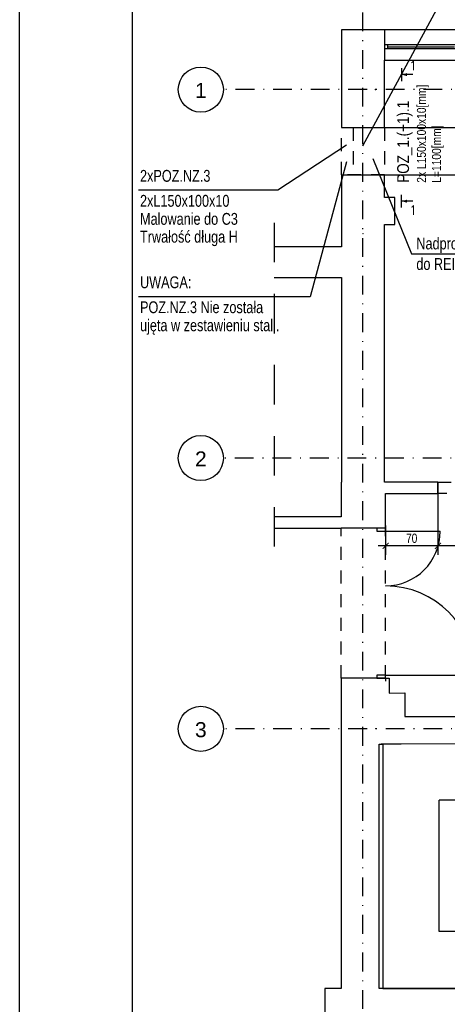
# Model space of a CAD drawing. Header units: metres. Extents: x -1437 to 3563, y -2228 to 2026.
# Tile 2 of 11: x -1437 to -868, y -907 to 403. Entities that reach past the tile are written whole.
import ezdxf
from ezdxf.enums import TextEntityAlignment as Align

# ---------------------------------------------------------------- set-up
doc = ezdxf.new("R2010")
doc.units = ezdxf.units.M
doc.header["$LTSCALE"] = 50
doc.header["$MEASUREMENT"] = 0
for name, pattern in [('DASHDOTX2', [1, 0.5, -0.25, 0, -0.25]), ('DO', [1, 0.5, -0.24, 0.02, -0.24]), ('DP', [0.63, 0.35, -0.28])]:
    doc.linetypes.add(name, pattern=pattern)
for name, color, linetype in [('A_osie', 7, 'Continuous'), ('A_ściany', 7, 'Continuous'), ('BS_odn', 1, 'Continuous'), ('BZ_lpd', 1, 'DP'), ('BZ_odn', 1, 'Continuous'), ('BZ_osd', 1, 'DO'), ('BZ_ram', 2, 'Continuous'), ('BZ_txg', 3, 'Continuous'), ('BZ_txs', 2, 'Continuous'), ('BZ_wym', 1, 'Continuous'), ('K3_projektowane nadproza', 150, 'DP'), ('k3_sciany istn', 1, 'DP')]:
    doc.layers.add(name, color=color, linetype=linetype)
doc.styles.add('BIKTS', font='bikromsw.shx', dxfattribs={"width": 0.85})
doc.styles.add('BIKWYM', font='bikromsw.shx', dxfattribs={"width": 0.8})
doc.styles.add('GENERATED_STYLE_1', font='arial.ttf')
doc.styles.add('ROMANC', font='ROMANC.SHX', dxfattribs={"width": 0.9})
doc.dimstyles.new('BS_BGR_50', dxfattribs={"dimscale": 0.5, "dimtxt": 25, "dimasz": 1.666667, "dimexe": 0, "dimexo": 0, "dimgap": 0, "dimtad": 0, "dimdec": 1, "dimrnd": 0.5, "dimzin": 9, "dimdsep": 46, "dimtxsty": 'BIKWYM', "dimblk": 'NONE', "dimcen": 0, "dimse1": 1, "dimse2": 1, "dimclrd": 256, "dimclre": 256, "dimclrt": 7, "dimadec": 0, "dimazin": 0, "dimtfac": 0.033333, "dimtdec": 1, "dimtmove": 0, "dimatfit": 3, "dimldrblk": 'NONE', "dimfxl": 1, "dimtvp": 0.8, "dimtolj": 1, "dimarcsym": 0})
doc.dimstyles.new('BZ_BGR_50', dxfattribs={"dimscale": 0.5, "dimtxt": 25, "dimasz": 1.666667, "dimexe": 0, "dimexo": 0, "dimgap": 0, "dimtad": 0, "dimdec": 1, "dimrnd": 0.5, "dimzin": 9, "dimdsep": 46, "dimtxsty": 'BIKWYM', "dimblk": 'NONE', "dimcen": 0, "dimse1": 1, "dimse2": 1, "dimclrd": 256, "dimclre": 256, "dimclrt": 7, "dimadec": 0, "dimazin": 0, "dimtfac": 0.033333, "dimtdec": 1, "dimtmove": 0, "dimatfit": 3, "dimldrblk": 'NONE', "dimfxl": 1, "dimtvp": 0.8, "dimtolj": 1, "dimarcsym": 0})
doc.dimstyles.new('BZ_KP_50', dxfattribs={"dimscale": 0.5, "dimtxt": 25, "dimasz": 16, "dimexe": 24, "dimexo": 0, "dimgap": 0, "dimtad": 0, "dimdec": 1, "dimrnd": 0.5, "dimzin": 9, "dimdsep": 46, "dimtxsty": 'BIKWYM', "dimblk": 'ARCHTICK', "dimblk1": 'ARCHTICK', "dimblk2": 'WYM-KP', "dimcen": 0, "dimdle": 20, "dimclrd": 256, "dimclre": 256, "dimclrt": 7, "dimadec": 0, "dimazin": 0, "dimtfac": 0.033333, "dimtdec": 1, "dimtmove": 0, "dimatfit": 3, "dimfxl": 1, "dimtvp": 0.8, "dimtfillclr": 256, "dimtolj": 1, "dimarcsym": 0})

# ---------------------------------------------------------------- blocks, each defined once
blk = doc.blocks.new('_ArchTick')
at = {"color": 0, "linetype": 'ByBlock', "const_width": 0.15}
blk.add_lwpolyline([(-0.5, -0.5), (0.5, 0.5)], dxfattribs=at)
blk = doc.blocks.new('*D238')
at = {"layer": 'BZ_wym', "lineweight": -2}
for p, q in [((-801, 249.2), (-801, 399.2)), ((-840, 389.2), (-789, 389.2)), ((-951.8, 259.2), (-789, 259.2))]:
    blk.add_line(p, q, dxfattribs=at)
at = {"layer": 'Defpoints', "color": 0}
for p in [(-840, 389.2), (-801, 389.2), (-951.8, 259.2)]:
    blk.add_point(p, dxfattribs=at)
at = {"layer": 'BZ_wym', "lineweight": -2, "xscale": 8, "yscale": 8, "zscale": 8}
for p, rotation in [((-801, 389.2), 90), ((-801, 259.2), 270)]:
    blk.add_blockref('_ArchTick', p, dxfattribs=dict(at, rotation=rotation))
at = {"layer": 'BZ_wym', "color": 7, "insert": (-811, 324.2), "char_height": 12.5, "attachment_point": 5, "rotation": 90, "style": 'BIKWYM'}
blk.add_mtext('\\A1;130', dxfattribs=at)
blk = doc.blocks.new('WYM-KP')
blk.add_hatch(color=256).paths.add_polyline_path([(-3, 0, 1), (3, 0, 1)])
blk.add_circle((0, 0), 3)
blk = doc.blocks.new('*D239')
at = {"layer": 'BZ_wym', "lineweight": -2}
for p, q in [((-801, 269.2), (-801, 186.2)), ((-951.8, 259.2), (-789, 259.2)), ((-951.8, 196.2), (-789, 196.2))]:
    blk.add_line(p, q, dxfattribs=at)
at = {"layer": 'Defpoints', "color": 0}
for p in [(-951.8, 259.2), (-951.8, 196.2), (-801, 196.2)]:
    blk.add_point(p, dxfattribs=at)
at = {"layer": 'BZ_wym', "lineweight": -2, "xscale": 8, "yscale": 8, "zscale": 8}
for p, rotation in [((-801, 259.2), 90), ((-801, 196.2), 270)]:
    blk.add_blockref('_ArchTick', p, dxfattribs=dict(at, rotation=rotation))
at = {"layer": 'BZ_wym', "color": 7, "insert": (-811, 227.7), "char_height": 12.5, "attachment_point": 5, "rotation": 90, "style": 'BIKWYM'}
blk.add_mtext('\\A1;63', dxfattribs=at)
blk = doc.blocks.new('ST2')
blk.add_line((13.8, 0), (0, 0))
blk.add_solid([(6.8, -1.9), (6.8, 1.9), (0, 0)])
blk = doc.blocks.new('eprzv')
blk.add_line((47.9, 0), (-47.9, 0))
at = {"xscale": 6, "yscale": 6, "zscale": 6, "rotation": 270}
blk.add_blockref('ST2', (0, 0), dxfattribs=at)
at = {"style": 'ROMANC'}
blk.add_attdef('PRZ', text='', height=70, rotation=270, dxfattribs=at).set_placement((32.1, -86), align=Align.CENTER)
blk = doc.blocks.new('_None')
blk = doc.blocks.new('*D258')
at = {"layer": 'BZ_wym', "lineweight": -2}
for p, q in [((-880.7, -227.5), (-880.7, -309)), ((-950.3, -269.8), (-950.3, -309)), ((-870.7, -297), (-960.3, -297))]:
    blk.add_line(p, q, dxfattribs=at)
at = {"layer": 'Defpoints', "color": 0}
for p in [(-880.7, -227.5), (-950.3, -269.8), (-950.3, -297)]:
    blk.add_point(p, dxfattribs=at)
at = {"layer": 'BZ_wym', "lineweight": -2, "xscale": 8, "yscale": 8, "zscale": 8, "rotation": 180}
blk.add_blockref('_ArchTick', (-950.3, -297), dxfattribs=at)
at = {"layer": 'BZ_wym', "lineweight": -2, "xscale": 8, "yscale": 8, "zscale": 8}
blk.add_blockref('_ArchTick', (-880.7, -297), dxfattribs=at)
at = {"layer": 'BZ_wym', "color": 7, "insert": (-915.5, -287), "char_height": 12.5, "attachment_point": 5, "style": 'BIKWYM'}
blk.add_mtext('\\A1;70', dxfattribs=at)
blk = doc.blocks.new('*D259')
at = {"layer": 'BZ_wym', "lineweight": -2}
for p, q in [((-880.7, -227.5), (-880.7, -309)), ((-805.7, -227.5), (-805.7, -309)), ((-795.7, -297), (-890.7, -297))]:
    blk.add_line(p, q, dxfattribs=at)
at = {"layer": 'Defpoints', "color": 0}
for p in [(-880.7, -227.5), (-805.7, -227.5), (-880.7, -297)]:
    blk.add_point(p, dxfattribs=at)
at = {"layer": 'BZ_wym', "lineweight": -2, "xscale": 8, "yscale": 8, "zscale": 8, "rotation": 180}
blk.add_blockref('_ArchTick', (-880.7, -297), dxfattribs=at)
at = {"layer": 'BZ_wym', "lineweight": -2, "xscale": 8, "yscale": 8, "zscale": 8}
blk.add_blockref('_ArchTick', (-805.7, -297), dxfattribs=at)
at = {"layer": 'BZ_wym', "color": 7, "insert": (-843.2, -287), "char_height": 12.5, "attachment_point": 5, "style": 'BIKWYM'}
blk.add_mtext('\\A1;75', dxfattribs=at)

msp = doc.modelspace()

# ---------------------------------------------------------------- linework, layer by layer
at = {"layer": 'A_osie', "color": 18, "linetype": 'DASHDOTX2', "lineweight": 5}
for p in [(-980.5, 117.9), (-980.5, 117.9), (-963.6, -180.3), (-963.6, -180.3), (-963.6, -540.3), (-963.6, -540.3)]:
    msp.add_point(p, dxfattribs=at)
at = {"layer": 'A_ściany', "linetype": 'Continuous', "flags": 128}
msp.add_lwpolyline([(-1008.9, -212.5), (-1009.3, -212.5)], dxfattribs=at)
at = {"layer": 'BZ_lpd', "ltscale": 3}
msp.add_line((-1098.4, 132.5), (-1098.4, -334.3), dxfattribs=at)
at = {"layer": 'BZ_odn'}
for points in [[(-1002.3, 235.9), (-1093.8, 175.8), (-1279, 175.8)], [(-1002.3, 213.6), (-1050.5, 34.3), (-1279, 34.3)]]:
    msp.add_lwpolyline(points, dxfattribs=at)
at = {"layer": 'BZ_osd'}
for p, q in [((-980.5, -1512.8), (-980.5, 496.8)), ((2925.1, 309.7), (-1166.1, 309.7)), ((2924.1, -180.3), (-1166.1, -180.3)), ((2925.1, -540.3), (-1166.1, -540.3))]:
    msp.add_line(p, q, dxfattribs=at)
at = {"layer": 'BZ_osd', "color": 7, "linetype": 'Continuous'}
for centre in [(-1196.1, 309.7), (-1196.1, -180.3), (-1196.1, -540.3)]:
    msp.add_circle(centre, 30, dxfattribs=at)
at = {"layer": 'BZ_ram', "color": 1}
msp.add_lwpolyline([(-1437.2, -2227.9), (-1437.2, 1972.1), (3562.8, 1972.1), (3562.8, -2227.9)], close=True, dxfattribs=at)
at = {"layer": 'BZ_ram'}
msp.add_lwpolyline([(-1287.2, -2202.9), (-1287.2, 1947.1), (3537.8, 1947.1), (3537.8, -2202.9)], close=True, dxfattribs=at)
at = {"layer": 'K3_projektowane nadproza', "linetype": 'DP'}
for points in [[(-1008.9, 259.2), (-951.8, 259.2), (-951.8, 196.2), (-1008.9, 196.2)], [(-880.7, -212.5), (-805.7, -212.5), (-805.7, -227.5), (-880.7, -227.5)]]:
    msp.add_lwpolyline(points, close=True, dxfattribs=at)
msp.add_lwpolyline([(-993.4, 259.2), (-993.4, 196.2)], dxfattribs=at)
at = {"layer": 'k3_sciany istn', "linetype": 'Continuous'}
for p, q in [((-951.8, 389.2), (-951.8, 348.7)), ((-668.5, 389.2), (-951.8, 389.2)), ((-668.5, 369.2), (-951.8, 369.2)), ((-951.8, 369.2), (-951.8, 364.2)), ((-947.8, 369.2), (-947.8, 364.2)), ((-947.8, 366.7), (-858.7, 366.7)), ((-951.8, 364.2), (-668.5, 364.2)), ((-951.8, 348.7), (-668.5, 348.7)), ((-1008.9, 259.2), (-951.8, 259.2)), ((-1008.9, 196.2), (-951.8, 196.2)), ((-964.8, 196.2), (-951.8, 196.2)), ((-880.7, -212.5), (-880.7, -227.5)), ((-950.2, -227.5), (-950.3, -227.5)), ((-961.8, -273.5), (-1009.3, -273.5)), ((-961.8, -273.5), (-1009.3, -273.5)), ((-950.3, -273.5), (-961.8, -273.5)), ((-961.8, -273.5), (-961.8, -277.5)), ((-950.3, -273.5), (-961.8, -273.5)), ((-950.3, -273.5), (-961.8, -273.5)), ((-950.3, -273.5), (-950.3, -269.8)), ((-950.3, -273.5), (-950.3, -269.8)), ((-950.3, -277.5), (-950.3, -273.5)), ((-961.8, -277.5), (-950.3, -277.5)), ((-950.3, -277.5), (-877.5, -277.5)), ((-950.3, -469.1), (-961.8, -469.1)), ((-961.8, -469.1), (-961.8, -473.1)), ((-950.3, -473.1), (-950.3, -469.1)), ((-950.3, -469.1), (-831.5, -469.1)), ((-1009.3, -473.1), (-1009.3, -476.8)), ((-961.8, -473.1), (-1009.3, -473.1)), ((-961.8, -473.1), (-1009.3, -473.1)), ((-1009.3, -473.1), (-1009.3, -476.8)), ((-950.3, -473.1), (-961.8, -473.1)), ((-961.8, -473.1), (-950.3, -473.1)), ((-950.3, -473.1), (-961.8, -473.1)), ((-950.3, -473.1), (-950.3, -476.8)), ((-950.3, -473.1), (-945.3, -473.1)), ((-950.3, -473.1), (-950.3, -476.8)), ((-945.3, -473.1), (-945.3, -492.7)), ((-945.3, -492.7), (-924.6, -492.6)), ((-924.6, -492.6), (-924.6, -524.1)), ((-924.6, -524.1), (-765.5, -523.8)), ((-958.8, -560.7), (-953.8, -560.7)), ((-929.5, -560.7), (-956.3, -560.7)), ((-953.8, -560.7), (-953.8, -885.4)), ((-765.4, -560.3), (-929.5, -560.7)), ((-401.8, -635), (-878.8, -635)), ((-878.8, -810), (-878.8, -635)), ((-669.2, -810), (-878.8, -810)), ((-1030.9, -885.4), (-1030.9, -939.1)), ((-953.8, -885.4), (-927.1, -885.4)), ((-927.1, -885.4), (-570.9, -885.4))]:
    msp.add_line(p, q, dxfattribs=at)
at = {"layer": 'k3_sciany istn', "linetype": 'DP'}
for p, q in [((-1009.3, -473.1), (-1009.3, -273.5)), ((-950.3, -473.1), (-950.3, -273.5))]:
    msp.add_line(p, q, dxfattribs=at)
at = {"layer": 'k3_sciany istn', "linetype": 'Continuous', "flags": 128}
for points in [[(-951.8, 389.2), (-1008.9, 389.2)], [(-1008.9, 389.2), (-1008.9, 259.2)], [(-951.8, 259.2), (-951.8, 348.7)], [(-1008.9, 196.2), (-1008.9, 166)], [(-951.8, 166), (-951.8, 196.2)], [(-1008.9, 166), (-1008.9, 130.5)], [(-937.9, 166), (-951.8, 166)], [(-937.9, 130.5), (-937.9, 166)], [(-1008.9, 130.5), (-1008.9, 100.4)], [(-951.8, 130.5), (-937.9, 130.5)], [(-951.8, -212.5), (-951.8, 130.5)], [(-1008.9, 100.4), (-1098.4, 100.4)], [(-1098.4, 59.9), (-1008.9, 59.9)], [(-1008.9, 59.9), (-1008.9, -212.5)], [(-1009.3, -212.5), (-1009.3, -258.5)], [(-880.7, -212.5), (-951.8, -212.5)], [(-950.3, -273.5), (-950.3, -227.5)], [(-950.3, -227.5), (-880.7, -227.5)], [(-1009.3, -258.5), (-1098.4, -258.5)], [(-1098.4, -273.5), (-1009.3, -273.5)], [(-1009.3, -473.1), (-1009.3, -560.8)], [(-1009.3, -560.8), (-1009.3, -885.4)], [(-958.8, -885.4), (-958.8, -560.7)], [(-1009.3, -885.4), (-1030.9, -885.4)], [(-927.1, -885.4), (-958.8, -885.4)], [(-570.9, -885.4), (-927.1, -885.4)]]:
    msp.add_lwpolyline(points, dxfattribs=at)
at = {"layer": 'k3_sciany istn', "linetype": 'Continuous'}
for centre, radius, start, end in [((-950.3, -277.5), 72.8, 270, 0), ((-950.3, -469.1), 118.8, 0, 90)]:
    msp.add_arc(centre, radius, start, end, dxfattribs=at)
msp.add_point((-963.6, 309.7), dxfattribs=at)
msp.add_point((-963.6, 309.7), dxfattribs=at)

# ---------------------------------------------------------------- block references
at = {"layer": 'BZ_txg', "color": 4, "xscale": 0.1785714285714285, "yscale": 0.1785714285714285, "zscale": 0.1785714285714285, "rotation": 90}
msp.add_blockref('eprzv', (-928.9, 329.6), dxfattribs=at).add_auto_attribs({'PRZ': '1'})
msp.add_blockref('eprzv', (-928.9, 329.6), dxfattribs=at).add_auto_attribs({'PRZ': '1'})
at = {"layer": 'BZ_txg', "color": 4}
ref = msp.add_blockref('eprzv', (-928.9, 161.3), dxfattribs=dict(at, xscale=-0.1785714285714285, yscale=0.1785714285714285, zscale=0.1785714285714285, rotation=90))
ref.add_attrib('PRZ', '1', dxfattribs={"layer": '0', "height": 12.5, "style": 'ROMANC'}).set_placement((-913.5, 143.1), align=Align.CENTER)
ref = msp.add_blockref('eprzv', (-928.9, 161.3), dxfattribs=dict(at, xscale=-0.1785714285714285, yscale=0.1785714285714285, zscale=0.1785714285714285, rotation=90))
ref.add_attrib('PRZ', '1', dxfattribs={"layer": '0', "height": 12.5, "style": 'ROMANC'}).set_placement((-913.5, 143.1), align=Align.CENTER)

# ---------------------------------------------------------------- texts
at = {"layer": 'BZ_osd', "color": 7, "linetype": 'Continuous', "style": 'GENERATED_STYLE_1'}
for tag, text, p in [('1', '1', (-1196.1, 308.6)), ('2', '2', (-1196.1, -181.4)), ('3', '1', (-1196.1, -541.4))]:
    msp.add_attdef(tag, text=text, height=20, dxfattribs=at).set_placement(p, align=Align.MIDDLE_CENTER)
at = {"layer": 'BZ_txs', "style": 'BIKTS', "width": 0.8}
for s, p in [('2xPOZ.NZ.3', (-1277, 187.1)), ('2xL150x100x10 ', (-1277, 153.9)), ('Malowanie do C3', (-1277, 129.9)), ('Trwałość długa H', (-1277, 106.2)), ('Nadproża zabezpieczyć', (-909.3, 97.2)), ('do REI 120', (-909.3, 69.9)), ('UWAGA:', (-1277, 45.6)), ('POZ.NZ.3 Nie została', (-1277, 12.4)), ('ujęta w zestawieniu stali.', (-1277, -11.6))]:
    msp.add_text(s, height=15.75, dxfattribs=at).set_placement(p)
at = {"layer": 'BZ_txs', "insert": (-934.8, 185.8), "char_height": 15.75, "width": 244.338, "attachment_point": 1, "rotation": 90, "style": 'BIKTS'}
msp.add_mtext('POZ_1.(+1).1^J{\\H0.7619x;2x L150x100x10[mm]\\PL=1100[mm]}', dxfattribs=at)

# ---------------------------------------------------------------- dimensions: what is measured, and where the dimension line sits
at = {"layer": 'BZ_wym'}
for base, p2, picture, middle in [((-801, 389.2), (-840, 389.2), '*D238', (-811, 324.2)), ((-801, 196.2), (-951.8, 196.2), '*D239', (-811, 227.7))]:
    dim = msp.add_linear_dim(base=base, p1=(-951.8, 259.2), p2=p2, angle=90, dimstyle='BZ_KP_50', override={"dimdec": 0, "dimrnd": 1, "dimatfit": 1}, dxfattribs=at)
    dim.commit()
    dim.dimension.update_dxf_attribs({"geometry": picture, "text_midpoint": middle})
for base, p1, p2, picture, middle in [((-950.3, -297), (-880.7, -227.5), (-950.3, -269.8), '*D258', (-915.5, -287)), ((-880.7, -297), (-805.7, -227.5), (-880.7, -227.5), '*D259', (-843.2, -287))]:
    dim = msp.add_linear_dim(base=base, p1=p1, p2=p2, dimstyle='BZ_KP_50', override={"dimdec": 0, "dimrnd": 1, "dimatfit": 1}, dxfattribs=at)
    dim.commit()
    dim.dimension.update_dxf_attribs({"geometry": picture, "text_midpoint": middle})

# ---------------------------------------------------------------- leaders
at = {"layer": 'BS_odn'}
msp.add_leader([(-980.5, 235), (-871.5, 436.2), (-523.2, 436.2)], dimstyle='BS_BGR_50', dxfattribs=at)
at = {"layer": 'BZ_odn'}
msp.add_leader([(-967.1, 218.1), (-915.6, 91.2), (-711.6, 91.2)], dimstyle='BZ_BGR_50', dxfattribs=at)

doc.saveas('drawing.dxf')
